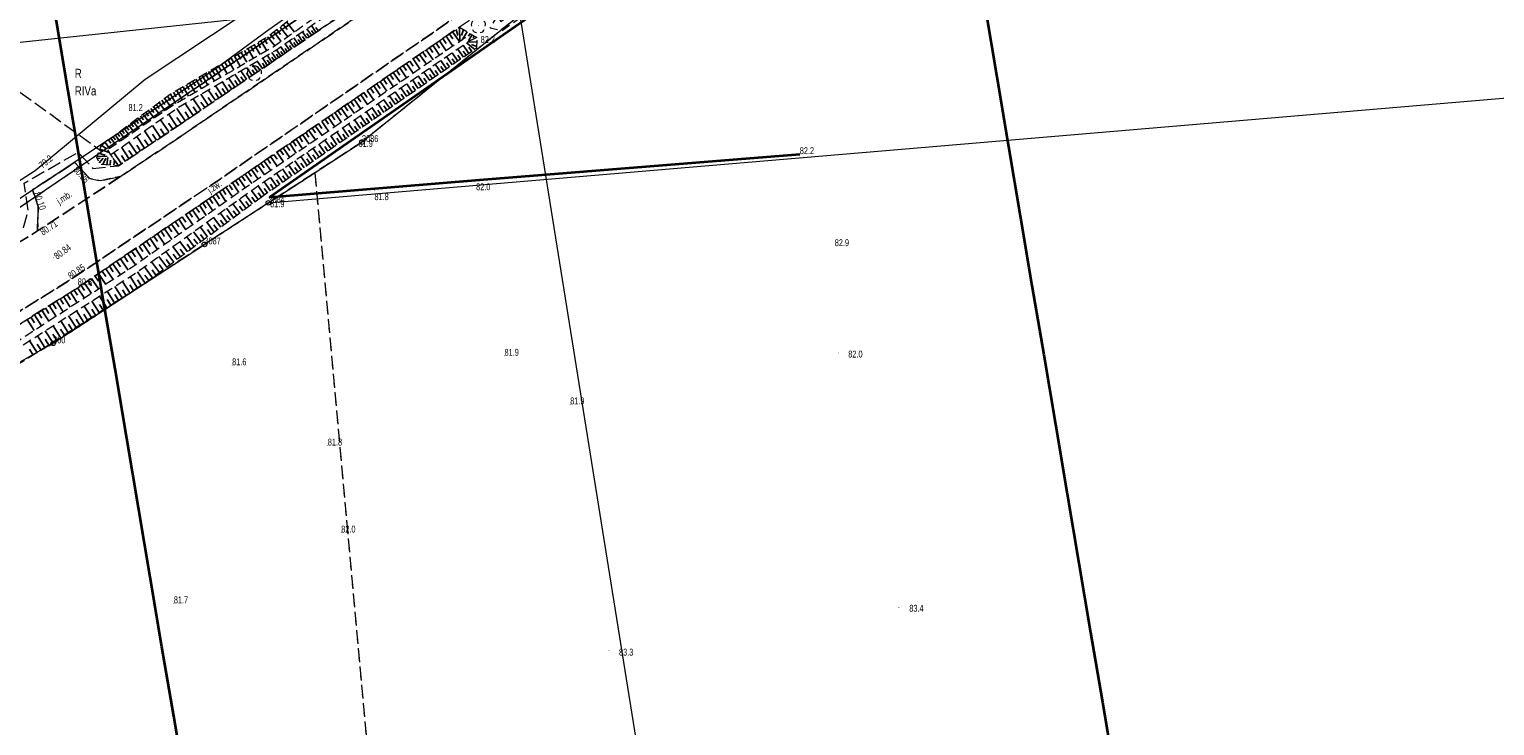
# Model space of a CAD drawing. Header units: metres. Extents: x 6524698 to 6533081, y 5883213 to 5896811.
# Tile 36 of 131: x 6528776 to 6528935, y 5888445 to 5888521. Entities that reach past the tile are written whole.
import ezdxf
from ezdxf.enums import TextEntityAlignment as Align

# ---------------------------------------------------------------- set-up
doc = ezdxf.new("R2010")
doc.units = ezdxf.units.M
for name, pattern in [('mapa zasadnicza$0$1.0_0.5', [1.5, 1, -0.5]), ('mapa zasadnicza$0$1.5_0.5', [2, 1.5, -0.5]), ('mapa zasadnicza$0$219-500', [0]), ('mapa zasadnicza$0$egkk-500', [2, 1.5, -0.5]), ('mapa zasadnicza$0$egug-500', [1, 0.5, -0.5]), ('mapa zasadnicza$0$suep_wn_500', [0])]:
    doc.linetypes.add(name, pattern=pattern)
for name, color, linetype in [('mapa zasadnicza$0$000 Inne (niezydentyfikowane)', 7, 'Continuous'), ('mapa zasadnicza$0$202-punkt graniczny', 7, 'Continuous'), ('mapa zasadnicza$0$202-punkt graniczny-Atr103', 7, 'Continuous'), ('mapa zasadnicza$0$209-oznaczenie konturu klasyfikacyjnego', 7, 'Continuous'), ('mapa zasadnicza$0$210-oznaczenie konturu użytku gruntowego', 7, 'Continuous'), ('mapa zasadnicza$0$217-kontur klasyfikacyjny', 7, 'Continuous'), ('mapa zasadnicza$0$218-kontur użytku gruntowego', 7, 'Continuous'), ('mapa zasadnicza$0$219-działka ewidencyjna', 7, 'Continuous'), ('mapa zasadnicza$0$drzewo liściaste', 7, 'Continuous'), ('mapa zasadnicza$0$jezdnia', 7, 'Continuous'), ('mapa zasadnicza$0$jezdnia-Atr17', 7, 'Continuous'), ('mapa zasadnicza$0$ogrodzenie trwałe', 7, 'Continuous'), ('mapa zasadnicza$0$pikieta naturalna', 7, 'Continuous'), ('mapa zasadnicza$0$pikieta naturalna-Atr2', 7, 'Continuous'), ('mapa zasadnicza$0$pikieta sztuczna', 7, 'Continuous'), ('mapa zasadnicza$0$pikieta sztuczna-Atr2', 7, 'Continuous'), ('mapa zasadnicza$0$przewód elektroenergetyczny wysokiego napięcia', 7, 'Continuous'), ('mapa zasadnicza$0$przewód telekomunikacyjny podziemny', 7, 'Continuous'), ('mapa zasadnicza$0$rzędna', 7, 'Continuous'), ('mapa zasadnicza$0$rzędna-Atr2', 7, 'Continuous'), ('mapa zasadnicza$0$skarpa nieumocniona', 7, 'Continuous')]:
    doc.layers.add(name, color=color, linetype=linetype)
doc.styles.add('mapa zasadnicza$0$STANDARD', font='Working1250', dxfattribs={"width": 0.75})
doc.linetypes.add('mapa zasadnicza$0$902-500', pattern='A,3.75,0,[1,ksztalty.shx,S=0.5,R=0,X=0,Y=0],3.75', length=7.5)

# ---------------------------------------------------------------- blocks, each defined once
blk = doc.blocks.new('mapa zasadnicza$0$202')
at = {"color": 0, "linetype": 'Continuous', "lineweight": 0}
blk.add_circle((0, 0), 0.25, dxfattribs=at)
blk = doc.blocks.new('mapa zasadnicza$0$PW01')
at = {"linetype": 'Continuous', "lineweight": 13}
h = blk.add_hatch(color=0, dxfattribs=at)
edge = h.paths.add_edge_path()
edge.add_arc((0, 0), 0.045, 0, 360)
blk = doc.blocks.new('mapa zasadnicza$0$OP021')
at = {"linetype": 'Continuous', "lineweight": 13}
h = blk.add_hatch(color=0, dxfattribs=at)
edge = h.paths.add_edge_path()
edge.add_arc((0, 0), 0.05, 0, 360)
at = {"color": 0, "linetype": 'Continuous', "lineweight": 13}
for centre, start, end in [((-0.38, 0.124), 121.308, 202.548), ((0, 0.4), 49.272, 130.728), ((0.38, 0.124), 337.452, 58.692), ((-0.235, -0.324), 193.221, 274.871), ((0.235, -0.324), 265.129, 346.779)]:
    blk.add_arc(centre, 0.4, start, end, dxfattribs=at)

msp = doc.modelspace()

# ---------------------------------------------------------------- linework, layer by layer
at = {"layer": 'mapa zasadnicza$0$000 Inne (niezydentyfikowane)', "color": 7, "linetype": 'Continuous', "lineweight": 35, "flags": 128}
for points in [[(6528792.843, 5888438.565), (6528791.565, 5888446.128), (6528790.287, 5888453.691), (6528789.009, 5888461.253), (6528787.731, 5888468.816), (6528786.453, 5888476.378), (6528785.175, 5888483.941), (6528783.897, 5888491.504), (6528782.619, 5888499.066), (6528781.341, 5888506.629), (6528780.063, 5888514.191), (6528778.785, 5888521.754), (6528777.507, 5888529.317), (6528776.211, 5888536.985), (6528774.507, 5888547.342)], [(6528879.943, 5888523.291), (6528881.221, 5888515.728), (6528882.499, 5888508.166), (6528883.777, 5888500.603), (6528885.055, 5888493.041), (6528886.333, 5888485.478), (6528887.611, 5888477.915), (6528888.889, 5888470.353), (6528890.167, 5888462.79), (6528891.445, 5888455.228), (6528892.723, 5888447.665), (6528894.001, 5888440.102)]]:
    msp.add_lwpolyline(points, dxfattribs=at)
at = {"layer": 'mapa zasadnicza$0$000 Inne (niezydentyfikowane)', "color": 7, "linetype": 'Continuous', "lineweight": 25, "flags": 128}
for points in [[(6528802.8, 5888520.9), (6528803.21, 5888520.37)], [(6528803.15, 5888521.17), (6528803.99, 5888520.1)], [(6528803.5, 5888521.45), (6528803.93, 5888520.9)], [(6528803.86, 5888521.73), (6528804.73, 5888520.62)], [(6528806.57, 5888520.27), (6528806.08, 5888520.99)], [(6528807.05, 5888520.6), (6528806.56, 5888521.33)], [(6528806.81, 5888520.43), (6528806.56, 5888520.79)], [(6528807.3, 5888520.76), (6528807.05, 5888521.13)], [(6528822.32, 5888520.91), (6528822.52, 5888520.25)], [(6528822.69, 5888521.15), (6528822.73, 5888519.6)], [(6528823.12, 5888520.9), (6528822.93, 5888520.25)], [(6528800.34, 5888519.25), (6528800.98, 5888518.17)], [(6528800.71, 5888519.46), (6528801.03, 5888518.92)], [(6528801.07, 5888519.68), (6528801.71, 5888518.59)], [(6528801.43, 5888519.89), (6528801.75, 5888519.34)], [(6528801.79, 5888520.11), (6528802.57, 5888519.11)], [(6528802.12, 5888520.37), (6528802.52, 5888519.86)], [(6528802.46, 5888520.63), (6528803.27, 5888519.6)], [(6528804.17, 5888518.64), (6528803.69, 5888519.35)], [(6528804.64, 5888518.96), (6528804.16, 5888519.68)], [(6528804.41, 5888518.8), (6528804.16, 5888519.16)], [(6528805.12, 5888519.29), (6528804.64, 5888520)], [(6528804.88, 5888519.12), (6528804.64, 5888519.48)], [(6528805.6, 5888519.61), (6528805.11, 5888520.33)], [(6528805.36, 5888519.45), (6528805.12, 5888519.81)], [(6528806.08, 5888519.94), (6528805.59, 5888520.66)], [(6528805.84, 5888519.77), (6528805.6, 5888520.13)], [(6528806.33, 5888520.1), (6528806.08, 5888520.46)], [(6528819.79, 5888519.18), (6528820.53, 5888518.09)], [(6528820.15, 5888519.42), (6528820.52, 5888518.88)], [(6528820.51, 5888519.67), (6528821.25, 5888518.59)], [(6528820.87, 5888519.92), (6528821.24, 5888519.38)], [(6528821.23, 5888520.17), (6528821.97, 5888519.08)], [(6528821.59, 5888520.41), (6528821.96, 5888519.87)], [(6528821.95, 5888520.66), (6528822.7, 5888519.58)], [(6528823.52, 5888520.66), (6528823, 5888519.78)], [(6528823.72, 5888518.3), (6528823.1, 5888519.21)], [(6528824.35, 5888518.73), (6528823.47, 5888519.46)], [(6528824.57, 5888519.53), (6528823.62, 5888519.56)], [(6528823.84, 5888520.47), (6528823.66, 5888520.17)], [(6528824.07, 5888520.34), (6528823.67, 5888519.65)], [(6528824.56, 5888519.04), (6528824.01, 5888519.25)], [(6528824.3, 5888520.2), (6528824.18, 5888519.99)], [(6528824.53, 5888520.07), (6528824.48, 5888519.98)], [(6528797.48, 5888517.56), (6528798.11, 5888516.5)], [(6528797.84, 5888517.77), (6528798.15, 5888517.24)], [(6528798.19, 5888517.98), (6528798.82, 5888516.91)], [(6528798.55, 5888518.19), (6528798.87, 5888517.66)], [(6528798.91, 5888518.4), (6528799.54, 5888517.33)], [(6528799.27, 5888518.61), (6528799.58, 5888518.08)], [(6528799.63, 5888518.83), (6528800.26, 5888517.75)], [(6528799.98, 5888519.04), (6528800.3, 5888518.5)], [(6528801.76, 5888517.01), (6528801.22, 5888517.8)], [(6528802.27, 5888517.35), (6528801.75, 5888518.11)], [(6528802.02, 5888517.18), (6528801.75, 5888517.57)], [(6528802.75, 5888517.68), (6528802.26, 5888518.41)], [(6528802.51, 5888517.52), (6528802.26, 5888517.89)], [(6528803.22, 5888518), (6528802.75, 5888518.7)], [(6528802.99, 5888517.84), (6528802.75, 5888518.2)], [(6528803.69, 5888518.32), (6528803.22, 5888519.03)], [(6528803.46, 5888518.16), (6528803.22, 5888518.51)], [(6528803.93, 5888518.48), (6528803.69, 5888518.83)], [(6528817.63, 5888517.7), (6528818.37, 5888516.62)], [(6528817.99, 5888517.94), (6528818.36, 5888517.4)], [(6528818.35, 5888518.19), (6528819.09, 5888517.11)], [(6528818.71, 5888518.44), (6528819.08, 5888517.9)], [(6528819.07, 5888518.68), (6528819.81, 5888517.6)], [(6528819.43, 5888518.93), (6528819.8, 5888518.39)], [(6528821.29, 5888516.61), (6528820.66, 5888517.53)], [(6528821.9, 5888517.04), (6528821.27, 5888517.95)], [(6528822.51, 5888517.46), (6528821.88, 5888518.37)], [(6528822.21, 5888517.25), (6528821.89, 5888517.7)], [(6528823.12, 5888517.88), (6528822.49, 5888518.79)], [(6528822.81, 5888517.67), (6528822.5, 5888518.12)], [(6528823.42, 5888518.09), (6528823.11, 5888518.54)], [(6528824.03, 5888518.51), (6528823.72, 5888518.96)], [(6528794.66, 5888515.9), (6528795.28, 5888514.85)], [(6528795.01, 5888516.11), (6528795.32, 5888515.58)], [(6528795.36, 5888516.31), (6528795.99, 5888515.26)], [(6528795.72, 5888516.52), (6528796.03, 5888515.99)], [(6528796.07, 5888516.73), (6528796.69, 5888515.67)], [(6528796.42, 5888516.94), (6528796.73, 5888516.41)], [(6528796.77, 5888517.15), (6528797.4, 5888516.08)], [(6528797.13, 5888517.35), (6528797.44, 5888516.82)], [(6528798.88, 5888515.06), (6528798.22, 5888516.03)], [(6528799.51, 5888515.48), (6528798.87, 5888516.41)], [(6528800.11, 5888515.89), (6528799.5, 5888516.78)], [(6528799.81, 5888515.69), (6528799.5, 5888516.14)], [(6528800.68, 5888516.28), (6528800.1, 5888517.14)], [(6528800.4, 5888516.08), (6528800.1, 5888516.52)], [(6528801.23, 5888516.65), (6528800.67, 5888517.47)], [(6528800.96, 5888516.46), (6528800.67, 5888516.89)], [(6528801.5, 5888516.83), (6528801.22, 5888517.23)], [(6528815.13, 5888515.98), (6528815.49, 5888515.45)], [(6528815.48, 5888516.23), (6528816.22, 5888515.15)], [(6528815.84, 5888516.47), (6528816.21, 5888515.93)], [(6528816.2, 5888516.72), (6528816.93, 5888515.64)], [(6528816.56, 5888516.96), (6528816.92, 5888516.42)], [(6528816.91, 5888517.21), (6528817.65, 5888516.13)], [(6528817.27, 5888517.45), (6528817.64, 5888516.91)], [(6528819.45, 5888515.34), (6528818.81, 5888516.26)], [(6528820.07, 5888515.76), (6528819.43, 5888516.69)], [(6528819.76, 5888515.55), (6528819.44, 5888516.01)], [(6528820.68, 5888516.19), (6528820.04, 5888517.11)], [(6528820.37, 5888515.98), (6528820.05, 5888516.44)], [(6528820.99, 5888516.4), (6528820.67, 5888516.86)], [(6528821.6, 5888516.82), (6528821.28, 5888517.28)], [(6528792.23, 5888514.47), (6528792.54, 5888513.95)], [(6528792.58, 5888514.67), (6528793.19, 5888513.64)], [(6528792.93, 5888514.88), (6528793.23, 5888514.36)], [(6528793.27, 5888515.08), (6528793.89, 5888514.04)], [(6528793.62, 5888515.29), (6528793.93, 5888514.76)], [(6528793.97, 5888515.49), (6528794.58, 5888514.44)], [(6528794.32, 5888515.7), (6528794.62, 5888515.17)], [(6528796.1, 5888513.18), (6528795.33, 5888514.33)], [(6528796.84, 5888513.68), (6528796.1, 5888514.78)], [(6528797.55, 5888514.16), (6528796.83, 5888515.22)], [(6528797.2, 5888513.92), (6528796.83, 5888514.46)], [(6528798.23, 5888514.62), (6528797.54, 5888515.63)], [(6528797.89, 5888514.39), (6528797.54, 5888514.91)], [(6528798.56, 5888514.84), (6528798.22, 5888515.34)], [(6528799.2, 5888515.27), (6528798.87, 5888515.75)], [(6528812.99, 5888514.52), (6528813.36, 5888513.98)], [(6528813.35, 5888514.76), (6528814.08, 5888513.69)], [(6528813.7, 5888515), (6528814.07, 5888514.47)], [(6528814.06, 5888515.25), (6528814.79, 5888514.18)], [(6528814.41, 5888515.49), (6528814.78, 5888514.96)], [(6528814.77, 5888515.74), (6528815.5, 5888514.67)], [(6528816.97, 5888513.62), (6528816.32, 5888514.56)], [(6528817.59, 5888514.05), (6528816.94, 5888514.98)], [(6528817.28, 5888513.83), (6528816.96, 5888514.3)], [(6528818.21, 5888514.48), (6528817.57, 5888515.41)], [(6528817.9, 5888514.26), (6528817.58, 5888514.73)], [(6528818.83, 5888514.91), (6528818.19, 5888515.84)], [(6528818.52, 5888514.69), (6528818.2, 5888515.16)], [(6528819.14, 5888515.12), (6528818.82, 5888515.59)], [(6528789.66, 5888512.74), (6528789.99, 5888512.3)], [(6528789.96, 5888512.97), (6528790.63, 5888512.06)], [(6528790.26, 5888513.19), (6528790.6, 5888512.73)], [(6528790.57, 5888513.42), (6528791.26, 5888512.48)], [(6528790.88, 5888513.65), (6528791.23, 5888513.17)], [(6528791.2, 5888513.86), (6528791.81, 5888512.83)], [(6528791.55, 5888514.06), (6528791.85, 5888513.55)], [(6528791.89, 5888514.27), (6528792.5, 5888513.23)], [(6528793.69, 5888511.54), (6528792.81, 5888512.85)], [(6528794.53, 5888512.11), (6528793.68, 5888513.36)], [(6528795.33, 5888512.66), (6528794.52, 5888513.86)], [(6528794.94, 5888512.39), (6528794.52, 5888513)], [(6528795.72, 5888512.92), (6528795.33, 5888513.51)], [(6528796.48, 5888513.43), (6528796.1, 5888513.99)], [(6528810.51, 5888512.82), (6528811.24, 5888511.76)], [(6528810.87, 5888513.06), (6528811.23, 5888512.53)], [(6528811.22, 5888513.3), (6528811.95, 5888512.24)], [(6528811.57, 5888513.54), (6528811.94, 5888513.01)], [(6528811.93, 5888513.79), (6528812.66, 5888512.72)], [(6528812.28, 5888514.03), (6528812.65, 5888513.5)], [(6528812.64, 5888514.27), (6528813.37, 5888513.21)], [(6528814.46, 5888511.88), (6528813.8, 5888512.83)], [(6528815.09, 5888512.32), (6528814.43, 5888513.26)], [(6528815.72, 5888512.75), (6528815.06, 5888513.69)], [(6528815.4, 5888512.53), (6528815.07, 5888513.01)], [(6528816.34, 5888513.18), (6528815.69, 5888514.13)], [(6528816.03, 5888512.97), (6528815.7, 5888513.44)], [(6528816.66, 5888513.4), (6528816.33, 5888513.87)], [(6528787.69, 5888511.28), (6528788.29, 5888510.47)], [(6528787.96, 5888511.48), (6528788.27, 5888511.07)], [(6528788.23, 5888511.68), (6528788.86, 5888510.85)], [(6528788.51, 5888511.89), (6528788.83, 5888511.47)], [(6528788.79, 5888512.1), (6528789.43, 5888511.24)], [(6528789.08, 5888512.31), (6528789.4, 5888511.87)], [(6528789.37, 5888512.53), (6528790.03, 5888511.64)], [(6528791.92, 5888510.34), (6528791.01, 5888511.7)], [(6528792.82, 5888510.95), (6528791.9, 5888512.31)], [(6528792.37, 5888510.65), (6528791.91, 5888511.33)], [(6528793.26, 5888511.25), (6528792.81, 5888511.92)], [(6528794.12, 5888511.83), (6528793.68, 5888512.47)], [(6528808.05, 5888511.13), (6528808.41, 5888510.6)], [(6528808.4, 5888511.37), (6528809.12, 5888510.31)], [(6528808.75, 5888511.61), (6528809.11, 5888511.08)], [(6528809.1, 5888511.85), (6528809.83, 5888510.79)], [(6528809.45, 5888512.09), (6528809.82, 5888511.56)], [(6528809.81, 5888512.33), (6528810.53, 5888511.27)], [(6528810.16, 5888512.58), (6528810.52, 5888512.05)], [(6528812.55, 5888510.56), (6528811.89, 5888511.52)], [(6528813.19, 5888511), (6528812.53, 5888511.96)], [(6528812.87, 5888510.78), (6528812.54, 5888511.26)], [(6528813.82, 5888511.44), (6528813.16, 5888512.39)], [(6528813.51, 5888511.22), (6528813.18, 5888511.7)], [(6528814.14, 5888511.66), (6528813.81, 5888512.13)], [(6528814.77, 5888512.1), (6528814.44, 5888512.57)], [(6528785.42, 5888509.6), (6528785.69, 5888509.24)], [(6528785.66, 5888509.77), (6528786.2, 5888509.05)], [(6528785.9, 5888509.95), (6528786.18, 5888509.58)], [(6528786.15, 5888510.13), (6528786.7, 5888509.39)], [(6528786.4, 5888510.32), (6528786.68, 5888509.94)], [(6528786.65, 5888510.51), (6528787.22, 5888509.74)], [(6528786.9, 5888510.7), (6528787.19, 5888510.31)], [(6528787.16, 5888510.89), (6528787.75, 5888510.1)], [(6528787.42, 5888511.08), (6528787.72, 5888510.68)], [(6528789.25, 5888508.55), (6528788.38, 5888509.85)], [(6528790.13, 5888509.14), (6528789.24, 5888510.46)], [(6528789.69, 5888508.84), (6528789.25, 5888509.5)], [(6528791.02, 5888509.74), (6528790.12, 5888511.07)], [(6528790.57, 5888509.44), (6528790.12, 5888510.1)], [(6528791.47, 5888510.04), (6528791.01, 5888510.71)], [(6528805.94, 5888509.69), (6528806.3, 5888509.16)], [(6528806.29, 5888509.92), (6528807.01, 5888508.87)], [(6528806.64, 5888510.16), (6528807, 5888509.64)], [(6528806.99, 5888510.41), (6528807.72, 5888509.35)], [(6528807.34, 5888510.65), (6528807.71, 5888510.12)], [(6528807.7, 5888510.89), (6528808.42, 5888509.83)], [(6528809.99, 5888508.78), (6528809.32, 5888509.75)], [(6528810.63, 5888509.23), (6528809.96, 5888510.2)], [(6528811.28, 5888509.67), (6528810.61, 5888510.64)], [(6528810.95, 5888509.45), (6528810.62, 5888509.93)], [(6528811.92, 5888510.12), (6528811.25, 5888511.08)], [(6528811.6, 5888509.9), (6528811.26, 5888510.38)], [(6528812.23, 5888510.34), (6528811.9, 5888510.82)], [(6528783.66, 5888508.24), (6528783.78, 5888508.2)], [(6528784.09, 5888508.61), (6528784.58, 5888507.95)], [(6528784.46, 5888508.88), (6528784.71, 5888508.54)], [(6528784.72, 5888509.07), (6528785.23, 5888508.39)], [(6528784.95, 5888509.25), (6528785.21, 5888508.9)], [(6528785.19, 5888509.42), (6528785.71, 5888508.72)], [(6528786.69, 5888506.84), (6528785.86, 5888508.08)], [(6528787.53, 5888507.4), (6528786.69, 5888508.66)], [(6528788.38, 5888507.97), (6528787.53, 5888509.25)], [(6528787.96, 5888507.68), (6528787.53, 5888508.32)], [(6528788.82, 5888508.26), (6528788.38, 5888508.9)], [(6528803.5, 5888508.01), (6528804.22, 5888506.97)], [(6528803.85, 5888508.25), (6528804.21, 5888507.73)], [(6528804.2, 5888508.49), (6528804.92, 5888507.44)], [(6528804.55, 5888508.73), (6528804.91, 5888508.2)], [(6528804.9, 5888508.97), (6528805.61, 5888507.92)], [(6528805.25, 5888509.21), (6528805.6, 5888508.68)], [(6528805.59, 5888509.45), (6528806.31, 5888508.4)], [(6528807.4, 5888506.99), (6528806.72, 5888507.97)], [(6528808.05, 5888507.44), (6528807.37, 5888508.42)], [(6528808.7, 5888507.89), (6528808.02, 5888508.86)], [(6528808.37, 5888507.66), (6528808.03, 5888508.15)], [(6528809.34, 5888508.34), (6528808.67, 5888509.31)], [(6528809.02, 5888508.11), (6528808.68, 5888508.6)], [(6528809.67, 5888508.56), (6528809.33, 5888509.05)], [(6528810.31, 5888509.01), (6528809.98, 5888509.49)], [(6528783.24, 5888507.12), (6528784.3, 5888507.06)], [(6528783.24, 5888506.86), (6528783.55, 5888506.89)], [(6528783.36, 5888507.43), (6528784.11, 5888507.23)], [(6528783.46, 5888506.39), (6528783.88, 5888506.88)], [(6528783.53, 5888507.87), (6528784.54, 5888507.49)], [(6528783.84, 5888506.2), (6528784.16, 5888506.89)], [(6528784.29, 5888506.16), (6528784.4, 5888506.97)], [(6528784.65, 5888506.14), (6528784.69, 5888506.67)], [(6528785.86, 5888506.28), (6528785.04, 5888507.51)], [(6528785.05, 5888506.11), (6528785.1, 5888506.7)], [(6528786.28, 5888506.56), (6528785.86, 5888507.17)], [(6528787.11, 5888507.12), (6528786.69, 5888507.74)], [(6528801.07, 5888506.35), (6528801.43, 5888505.83)], [(6528801.42, 5888506.58), (6528802.13, 5888505.54)], [(6528801.77, 5888506.82), (6528802.12, 5888506.3)], [(6528802.11, 5888507.06), (6528802.83, 5888506.02)], [(6528802.46, 5888507.3), (6528802.82, 5888506.78)], [(6528802.81, 5888507.53), (6528803.52, 5888506.49)], [(6528803.15, 5888507.77), (6528803.51, 5888507.25)], [(6528805.43, 5888505.63), (6528804.75, 5888506.61)], [(6528806.09, 5888506.08), (6528805.4, 5888507.07)], [(6528805.76, 5888505.85), (6528805.42, 5888506.35)], [(6528806.74, 5888506.54), (6528806.06, 5888507.52)], [(6528806.41, 5888506.31), (6528806.07, 5888506.8)], [(6528807.07, 5888506.76), (6528806.73, 5888507.25)], [(6528807.72, 5888507.21), (6528807.38, 5888507.7)], [(6528799, 5888504.92), (6528799.36, 5888504.41)], [(6528799.35, 5888505.16), (6528800.06, 5888504.13)], [(6528799.69, 5888505.4), (6528800.05, 5888504.88)], [(6528800.04, 5888505.64), (6528800.75, 5888504.6)], [(6528800.38, 5888505.87), (6528800.74, 5888505.35)], [(6528800.73, 5888506.11), (6528801.44, 5888505.07)], [(6528802.78, 5888503.79), (6528802.09, 5888504.79)], [(6528803.45, 5888504.25), (6528802.76, 5888505.25)], [(6528804.11, 5888504.71), (6528803.42, 5888505.71)], [(6528803.78, 5888504.48), (6528803.43, 5888504.98)], [(6528804.77, 5888505.17), (6528804.08, 5888506.16)], [(6528804.44, 5888504.94), (6528804.1, 5888505.44)], [(6528805.1, 5888505.4), (6528804.76, 5888505.89)], [(6528796.54, 5888503.24), (6528797.26, 5888502.17)], [(6528796.9, 5888503.48), (6528797.26, 5888502.95)], [(6528797.25, 5888503.73), (6528797.98, 5888502.67)], [(6528797.6, 5888503.97), (6528797.96, 5888503.44)], [(6528797.95, 5888504.21), (6528798.67, 5888503.16)], [(6528798.3, 5888504.45), (6528798.66, 5888503.92)], [(6528798.65, 5888504.69), (6528799.37, 5888503.64)], [(6528800.78, 5888502.39), (6528800.05, 5888503.38)], [(6528801.45, 5888502.87), (6528800.75, 5888503.87)], [(6528801.11, 5888502.63), (6528800.75, 5888503.13)], [(6528802.11, 5888503.33), (6528801.42, 5888504.33)], [(6528801.78, 5888503.1), (6528801.43, 5888503.6)], [(6528802.45, 5888503.56), (6528802.1, 5888504.06)], [(6528803.11, 5888504.02), (6528802.77, 5888504.52)], [(6528794.36, 5888501.76), (6528795.11, 5888500.66)], [(6528794.73, 5888502.01), (6528795.1, 5888501.46)], [(6528795.09, 5888502.26), (6528795.83, 5888501.17)], [(6528795.46, 5888502.51), (6528795.83, 5888501.96)], [(6528795.82, 5888502.75), (6528796.55, 5888501.67)], [(6528796.18, 5888503), (6528796.55, 5888502.46)], [(6528798.77, 5888500.9), (6528798.01, 5888501.93)], [(6528799.45, 5888501.4), (6528798.7, 5888502.42)], [(6528799.11, 5888501.15), (6528798.73, 5888501.66)], [(6528800.12, 5888501.9), (6528799.38, 5888502.9)], [(6528799.79, 5888501.65), (6528799.41, 5888502.16)], [(6528800.45, 5888502.14), (6528800.08, 5888502.64)], [(6528791.73, 5888499.98), (6528792.11, 5888499.41)], [(6528792.11, 5888500.24), (6528792.88, 5888499.1)], [(6528792.49, 5888500.5), (6528792.87, 5888499.93)], [(6528792.87, 5888500.75), (6528793.63, 5888499.63)], [(6528793.24, 5888501.01), (6528793.62, 5888500.45)], [(6528793.62, 5888501.26), (6528794.37, 5888500.15)], [(6528793.99, 5888501.51), (6528794.36, 5888500.96)], [(6528796.69, 5888499.36), (6528795.91, 5888500.43)], [(6528797.39, 5888499.88), (6528796.61, 5888500.93)], [(6528797.04, 5888499.62), (6528796.65, 5888500.15)], [(6528798.08, 5888500.39), (6528797.32, 5888501.43)], [(6528797.74, 5888500.14), (6528797.35, 5888500.66)], [(6528798.43, 5888500.65), (6528798.05, 5888501.16)], [(6528789.39, 5888498.4), (6528789.79, 5888497.81)], [(6528789.79, 5888498.66), (6528790.58, 5888497.49)], [(6528790.18, 5888498.93), (6528790.57, 5888498.35)], [(6528790.57, 5888499.19), (6528791.36, 5888498.03)], [(6528790.96, 5888499.46), (6528791.35, 5888498.88)], [(6528791.34, 5888499.72), (6528792.12, 5888498.57)], [(6528793.81, 5888497.23), (6528792.99, 5888498.34)], [(6528794.54, 5888497.77), (6528793.73, 5888498.87)], [(6528795.26, 5888498.31), (6528794.46, 5888499.4)], [(6528794.9, 5888498.04), (6528794.5, 5888498.59)], [(6528795.98, 5888498.84), (6528795.19, 5888499.91)], [(6528795.62, 5888498.58), (6528795.23, 5888499.12)], [(6528796.34, 5888499.1), (6528795.94, 5888499.64)], [(6528786.98, 5888496.76), (6528787.39, 5888496.16)], [(6528787.39, 5888497.04), (6528788.21, 5888495.83)], [(6528787.79, 5888497.31), (6528788.2, 5888496.71)], [(6528788.2, 5888497.59), (6528789.01, 5888496.39)], [(6528788.6, 5888497.86), (6528789, 5888497.26)], [(6528789, 5888498.13), (6528789.8, 5888496.94)], [(6528792.32, 5888496.13), (6528791.48, 5888497.27)], [(6528793.07, 5888496.69), (6528792.24, 5888497.81)], [(6528792.69, 5888496.41), (6528792.28, 5888496.97)], [(6528793.44, 5888496.96), (6528793.03, 5888497.52)], [(6528794.18, 5888497.51), (6528793.77, 5888498.06)], [(6528784.95, 5888495.39), (6528785.77, 5888494.18)], [(6528785.35, 5888495.66), (6528785.76, 5888495.05)], [(6528785.76, 5888495.93), (6528786.59, 5888494.71)], [(6528786.16, 5888496.21), (6528786.58, 5888495.59)], [(6528786.57, 5888496.49), (6528787.4, 5888495.26)], [(6528790.02, 5888494.44), (6528789.16, 5888495.61)], [(6528790.8, 5888495.01), (6528789.94, 5888496.17)], [(6528790.41, 5888494.72), (6528789.98, 5888495.31)], [(6528791.56, 5888495.57), (6528790.71, 5888496.72)], [(6528791.18, 5888495.29), (6528790.75, 5888495.87)], [(6528791.94, 5888495.85), (6528791.52, 5888496.42)], [(6528782.23, 5888493.54), (6528782.62, 5888492.97)], [(6528782.61, 5888493.8), (6528783.39, 5888492.65)], [(6528782.99, 5888494.06), (6528783.39, 5888493.48)], [(6528783.38, 5888494.32), (6528784.17, 5888493.15)], [(6528783.77, 5888494.59), (6528784.17, 5888494)], [(6528784.16, 5888494.85), (6528784.96, 5888493.67)], [(6528784.56, 5888495.12), (6528784.96, 5888494.52)], [(6528787.62, 5888492.74), (6528786.82, 5888493.99)], [(6528788.45, 5888493.28), (6528787.62, 5888494.52)], [(6528788.03, 5888493.01), (6528787.63, 5888493.63)], [(6528789.24, 5888493.86), (6528788.37, 5888495.04)], [(6528788.85, 5888493.57), (6528788.41, 5888494.16)], [(6528789.63, 5888494.15), (6528789.2, 5888494.74)], [(6528779.96, 5888492.05), (6528780.32, 5888491.47)], [(6528780.34, 5888492.29), (6528781.06, 5888491.14)], [(6528780.73, 5888492.53), (6528781.08, 5888491.96)], [(6528781.1, 5888492.78), (6528781.86, 5888491.66)], [(6528781.47, 5888493.03), (6528781.86, 5888492.47)], [(6528781.85, 5888493.29), (6528782.62, 5888492.15)], [(6528785.12, 5888491.14), (6528784.32, 5888492.39)], [(6528785.54, 5888491.41), (6528785.14, 5888492.03)], [(6528785.96, 5888491.68), (6528785.15, 5888492.93)], [(6528786.37, 5888491.94), (6528785.97, 5888492.57)], [(6528786.79, 5888492.21), (6528785.99, 5888493.46)], [(6528787.2, 5888492.48), (6528786.8, 5888493.1)], [(6528777.61, 5888490.58), (6528777.98, 5888489.99)], [(6528778.01, 5888490.83), (6528778.75, 5888489.65)], [(6528778.4, 5888491.07), (6528778.77, 5888490.49)], [(6528778.79, 5888491.32), (6528779.52, 5888490.15)], [(6528779.18, 5888491.56), (6528779.55, 5888490.98)], [(6528779.57, 5888491.81), (6528780.3, 5888490.65)], [(6528782.61, 5888489.53), (6528781.8, 5888490.79)], [(6528783.03, 5888489.8), (6528782.63, 5888490.43)], [(6528783.45, 5888490.07), (6528782.64, 5888491.33)], [(6528783.87, 5888490.34), (6528783.47, 5888490.96)], [(6528784.29, 5888490.6), (6528783.48, 5888491.86)], [(6528784.71, 5888490.87), (6528784.3, 5888491.5)], [(6528775.6, 5888489.32), (6528776.36, 5888488.11)], [(6528776.01, 5888489.58), (6528776.39, 5888488.97)], [(6528776.41, 5888489.83), (6528777.17, 5888488.63)], [(6528776.81, 5888490.08), (6528777.19, 5888489.48)], [(6528777.21, 5888490.33), (6528777.96, 5888489.14)], [(6528780.08, 5888487.91), (6528779.27, 5888489.18)], [(6528780.5, 5888488.18), (6528780.1, 5888488.81)], [(6528780.93, 5888488.45), (6528780.11, 5888489.71)], [(6528781.35, 5888488.72), (6528780.94, 5888489.35)], [(6528781.77, 5888488.99), (6528780.96, 5888490.25)], [(6528782.19, 5888489.26), (6528781.79, 5888489.89)], [(6528777.54, 5888486.27), (6528776.72, 5888487.55)], [(6528777.96, 5888486.54), (6528777.55, 5888487.18)], [(6528778.39, 5888486.82), (6528777.57, 5888488.09)], [(6528778.81, 5888487.09), (6528778.4, 5888487.73)], [(6528779.24, 5888487.36), (6528778.42, 5888488.63)], [(6528779.66, 5888487.63), (6528779.25, 5888488.27)], [(6528776.26, 5888485.45), (6528775.84, 5888486.09)], [(6528776.68, 5888485.72), (6528775.86, 5888487.01)], [(6528777.11, 5888486), (6528776.7, 5888486.64)]]:
    msp.add_lwpolyline(points, dxfattribs=at)
at = {"layer": 'mapa zasadnicza$0$217-kontur klasyfikacyjny', "color": 92, "linetype": 'mapa zasadnicza$0$egkk-500', "lineweight": 18, "flags": 128}
for points in [[(6528833.09, 5888525.55), (6528812.07, 5888508.64)], [(6528783.75, 5888507.61), (6528806.22, 5888522.83)], [(6528768.34, 5888518.79), (6528783.75, 5888507.61)], [(6528812.07, 5888508.64), (6528806.93, 5888505.3)], [(6528769.58, 5888498), (6528783.75, 5888507.61)], [(6528806.93, 5888505.3), (6528801.88, 5888502.02)], [(6528806.93, 5888505.3), (6528819.82, 5888363.83)], [(6528801.88, 5888502.02), (6528794.91, 5888497.5)], [(6528794.91, 5888497.5), (6528778.43, 5888486.73)], [(6528778.43, 5888486.73), (6528763.18, 5888478.08)]]:
    msp.add_lwpolyline(points, dxfattribs=at)
at = {"layer": 'mapa zasadnicza$0$218-kontur użytku gruntowego', "color": 3, "linetype": 'mapa zasadnicza$0$egug-500', "lineweight": 18, "flags": 128}
for points in [[(6528833.09, 5888525.55), (6528812.07, 5888508.64)], [(6528783.75, 5888507.61), (6528806.22, 5888522.83)], [(6528768.34, 5888518.79), (6528783.75, 5888507.61)], [(6528812.07, 5888508.64), (6528806.93, 5888505.3)], [(6528769.58, 5888498), (6528783.75, 5888507.61)], [(6528801.88, 5888502.02), (6528806.93, 5888505.3)], [(6528806.93, 5888505.3), (6528819.82, 5888363.83)], [(6528794.91, 5888497.5), (6528801.88, 5888502.02)], [(6528778.43, 5888486.73), (6528794.91, 5888497.5)], [(6528763.18, 5888478.08), (6528778.43, 5888486.73)]]:
    msp.add_lwpolyline(points, dxfattribs=at)
at = {"layer": 'mapa zasadnicza$0$219-działka ewidencyjna', "color": 7, "linetype": 'mapa zasadnicza$0$219-500', "lineweight": 18, "flags": 128}
for points in [[(6528833.09, 5888525.55), (6528812.07, 5888508.64)], [(6528806.22, 5888522.83), (6528736.26, 5888515.38)], [(6528806.22, 5888522.83), (6528769.58, 5888498)], [(6528801.88, 5888502.02), (6529056.7, 5888523.62)], [(6528801.88, 5888502.02), (6528812.07, 5888508.64)], [(6528801.88, 5888502.02), (6528794.91, 5888497.5)], [(6528778.43, 5888486.73), (6528794.91, 5888497.5)], [(6528778.43, 5888486.73), (6528763.18, 5888478.08)]]:
    msp.add_lwpolyline(points, dxfattribs=at)
at = {"layer": 'mapa zasadnicza$0$jezdnia', "color": 7, "linetype": 'mapa zasadnicza$0$1.5_0.5', "lineweight": 18, "flags": 128}
for points in [[(6528677.37, 5888456.07), (6528679.79, 5888456.79), (6528696.87, 5888461.87), (6528707.2, 5888465.15), (6528717.86, 5888469.03), (6528725.53, 5888472.14), (6528733.5, 5888475.37), (6528744.29, 5888480.33), (6528758.38, 5888487.71), (6528776.73, 5888498.96), (6528785.8, 5888504.91), (6528792.65, 5888509.48), (6528818.59, 5888527.1), (6528841.43, 5888542.79), (6528859.71, 5888555.42), (6528880.03, 5888569.59), (6528901.38, 5888584.45), (6528921.83, 5888598.69), (6528935.55, 5888608.06), (6528949.58, 5888616.76), (6528962.48, 5888623.86), (6528975.91, 5888630.5), (6528991.49, 5888637.67), (6529009.06, 5888645.62), (6529032.43, 5888656.15), (6529054.91, 5888666.38), (6529063.96, 5888670.5), (6529081.03, 5888678.23), (6529090.34, 5888682.46), (6529111.99, 5888692.28), (6529145.07, 5888707.34), (6529156.71, 5888712.67), (6529174.26, 5888720.6), (6529185.2, 5888725.55), (6529208.61, 5888736.21), (6529229.88, 5888746.01), (6529231.28, 5888743.1), (6529232.65, 5888740.44), (6529210.99, 5888730.55), (6529187.85, 5888720.12), (6529177.4, 5888715.36), (6529175.14, 5888714.33), (6529168.66, 5888711.38), (6529159.24, 5888707.1), (6529155.26, 5888705.31), (6529145.95, 5888701.06), (6529114.82, 5888686.9), (6529092.87, 5888676.93), (6529070.79, 5888666.88), (6529061.78, 5888662.77), (6529034.85, 5888650.55), (6529011.45, 5888640.01), (6528994.08, 5888632.13), (6528978.7, 5888625.02), (6528965.29, 5888618.29), (6528952.77, 5888611.23), (6528939.12, 5888602.64), (6528925.33, 5888593.41), (6528904.78, 5888579.24), (6528883.45, 5888564.44), (6528862.91, 5888550.33), (6528844.78, 5888537.8), (6528821.87, 5888521.98), (6528796.2, 5888504.33), (6528780.11, 5888493.52), (6528762.05, 5888482.35), (6528746.98, 5888474.3), (6528742.8, 5888472.37), (6528735.95, 5888469.21), (6528719.95, 5888462.88), (6528709.53, 5888459.26), (6528687.08, 5888452.5), (6528679.69, 5888450.37)], [(6528733.07, 5888476.4), (6528743.79, 5888481.37), (6528757.89, 5888488.76), (6528775.22, 5888499.33), (6528775.73, 5888501.13), (6528775.28, 5888504.18), (6528781.16, 5888507.52), (6528782.76, 5888505.78), (6528785.55, 5888506.07), (6528792.08, 5888510.45), (6528817.94, 5888527.97), (6528840.72, 5888543.67), (6528858.89, 5888556.27), (6528879.44, 5888570.55), (6528900.77, 5888585.35), (6528921.24, 5888599.61), (6528932.19, 5888607.22), (6528935, 5888608.97), (6528949.09, 5888617.75), (6528961.96, 5888624.84), (6528975.41, 5888631.52), (6528991.15, 5888638.72), (6529008.6, 5888646.62), (6529031.89, 5888657.17), (6529054.53, 5888667.58), (6529054.71, 5888670.04), (6529054.25, 5888672.82), (6529060.01, 5888675.15), (6529062.31, 5888671.96), (6529063.48, 5888671.48), (6529080.64, 5888679.18), (6529081.16, 5888681.1), (6529080.32, 5888684.4), (6529086.56, 5888687.1), (6529088.6, 5888684.46), (6529090.98, 5888684.01), (6529111.47, 5888693.29), (6529138.85, 5888705.9), (6529144.47, 5888708.49), (6529144.82, 5888710.73), (6529145.63, 5888714.16), (6529146.57, 5888714.83), (6529146.74, 5888711.87), (6529146.23, 5888709.58), (6529145.07, 5888707.34), (6529111.99, 5888692.28), (6529090.34, 5888682.46), (6529087.82, 5888683.69), (6529086.17, 5888685.52), (6529081.65, 5888683.59), (6529082.26, 5888680.88), (6529081.03, 5888678.23), (6529063.96, 5888670.5), (6529061.56, 5888671.23), (6529059.99, 5888673.94), (6529055.22, 5888671.99), (6529055.8, 5888669.28), (6529054.91, 5888666.38), (6529032.43, 5888656.15), (6529009.06, 5888645.62), (6528991.49, 5888637.67), (6528975.91, 5888630.5), (6528962.48, 5888623.86), (6528949.58, 5888616.76), (6528935.55, 5888608.06), (6528921.83, 5888598.69), (6528901.38, 5888584.45), (6528880.03, 5888569.59), (6528859.71, 5888555.42), (6528841.43, 5888542.79), (6528818.59, 5888527.1), (6528792.65, 5888509.48), (6528785.8, 5888504.91), (6528783.6, 5888504.42), (6528782.41, 5888504.66), (6528780.79, 5888506.43), (6528776.19, 5888503.44), (6528776.81, 5888501.63), (6528776.73, 5888498.96), (6528758.38, 5888487.71), (6528744.29, 5888480.33), (6528733.5, 5888475.37), (6528725.53, 5888472.14), (6528725.07, 5888473.21), (6528727.53, 5888474.19)], [(6529066.11, 5888659.29), (6529063.82, 5888659.42), (6529062.94, 5888660.69), (6529061.48, 5888661.43), (6529035.37, 5888649.51), (6529011.97, 5888638.96), (6528994.66, 5888631.11), (6528979.2, 5888623.96), (6528965.82, 5888617.3), (6528953.43, 5888610.29), (6528939.7, 5888601.69), (6528926.03, 5888592.59), (6528905.5, 5888578.37), (6528884.3, 5888563.67), (6528863.53, 5888549.33), (6528844.23, 5888536.02), (6528825.55, 5888523.02), (6528822.68, 5888521.16), (6528796.85, 5888503.45), (6528780.85, 5888492.61), (6528769.78, 5888485.67), (6528767.69, 5888485.02), (6528762.9, 5888481.53), (6528747.53, 5888473.38), (6528743.36, 5888471.15), (6528742.8, 5888472.37), (6528746.98, 5888474.3), (6528762.05, 5888482.35), (6528780.11, 5888493.52), (6528796.2, 5888504.33), (6528821.87, 5888521.98), (6528844.78, 5888537.8), (6528862.91, 5888550.33), (6528883.45, 5888564.44), (6528904.78, 5888579.24), (6528925.33, 5888593.41), (6528939.12, 5888602.64), (6528952.77, 5888611.23), (6528965.29, 5888618.29), (6528978.7, 5888625.02), (6528994.08, 5888632.13), (6529011.45, 5888640.01), (6529034.85, 5888650.55), (6529061.78, 5888662.77), (6529063.74, 5888661.37), (6529064.61, 5888659.78)], [(6528776.73, 5888498.96), (6528776.81, 5888501.63), (6528776.19, 5888503.44), (6528780.79, 5888506.43), (6528782.41, 5888504.66), (6528783.6, 5888504.42), (6528785.8, 5888504.91)]]:
    msp.add_lwpolyline(points, close=True, dxfattribs=at)
at = {"layer": 'mapa zasadnicza$0$ogrodzenie trwałe', "color": 7, "linetype": 'mapa zasadnicza$0$902-500', "lineweight": 35, "flags": 128}
msp.add_lwpolyline([(6528831.87, 5888523.37), (6528811.34, 5888509.1), (6528802.02, 5888502.63), (6528824.86, 5888504.52), (6528859.76, 5888507.33)], dxfattribs=at)
at = {"layer": 'mapa zasadnicza$0$przewód elektroenergetyczny wysokiego napięcia', "color": 1, "linetype": 'mapa zasadnicza$0$suep_wn_500', "lineweight": 18, "flags": 128}
msp.add_lwpolyline([(6528824.38, 5888553.06), (6528871.72, 5888257.68)], dxfattribs=at)
at = {"layer": 'mapa zasadnicza$0$przewód telekomunikacyjny podziemny', "color": 30, "linetype": 'Continuous', "lineweight": 18, "flags": 128}
for points in [[(6528674.57, 5888463), (6528682.36, 5888464.15), (6528692.35, 5888467.55), (6528705.53, 5888469.32), (6528716.07, 5888473.3), (6528729.69, 5888479.31), (6528747.32, 5888488.19), (6528752.87, 5888490.93), (6528756.62, 5888492.79), (6528776.47, 5888505.56), (6528788.45, 5888515.5), (6528810.04, 5888529.84), (6528813.8, 5888532.32), (6528825.27, 5888541.08), (6528841.31, 5888553.13), (6528851.68, 5888560.06), (6528873.9, 5888574.85), (6528879.62, 5888579.84), (6528897.6, 5888594.86), (6528923.8, 5888612), (6528927.92, 5888614.69), (6528939.09, 5888621.55)], [(6528942.88, 5888618.46), (6528927.68, 5888609.06), (6528914.13, 5888599.66), (6528896.22, 5888587.24), (6528882.13, 5888577.35), (6528868.69, 5888567.93), (6528853.22, 5888557.42), (6528838.61, 5888547.32), (6528825.98, 5888538.16), (6528813.12, 5888528.78), (6528801.91, 5888520.87), (6528796.03, 5888516.54), (6528787.7, 5888511.03), (6528774.77, 5888502.46)], [(6528942.88, 5888618.46), (6528927.68, 5888609.06), (6528914.13, 5888599.66), (6528896.22, 5888587.24), (6528882.13, 5888577.35), (6528868.69, 5888567.93), (6528853.22, 5888557.42), (6528838.61, 5888547.32), (6528825.98, 5888538.16), (6528813.12, 5888528.78), (6528801.91, 5888520.87), (6528796.03, 5888516.54), (6528787.7, 5888511.03), (6528774.77, 5888502.46)]]:
    msp.add_lwpolyline(points, dxfattribs=at)
at = {"layer": 'mapa zasadnicza$0$skarpa nieumocniona', "color": 7, "linetype": 'mapa zasadnicza$0$1.0_0.5', "lineweight": 18, "flags": 128}
for points in [[(6528905.88, 5888575.09), (6528878.09, 5888556.06), (6528847.53, 5888535.02), (6528827.35, 5888520.77), (6528826.02, 5888521.03), (6528826.87, 5888522.42), (6528827.18, 5888521.78), (6528846.94, 5888535.83), (6528877.47, 5888557.03), (6528905.32, 5888575.91)], [(6528905.88, 5888575.09), (6528878.09, 5888556.06), (6528847.53, 5888535.02), (6528827.35, 5888520.77), (6528826.02, 5888521.03), (6528826.87, 5888522.42), (6528827.18, 5888521.78), (6528846.94, 5888535.83), (6528877.47, 5888557.03), (6528905.32, 5888575.91)], [(6528835.29, 5888543.73), (6528856.97, 5888558.59), (6528855.44, 5888556.08), (6528836.23, 5888542.35), (6528815.6, 5888528.24), (6528802.4, 5888518.99), (6528791.6, 5888512.71), (6528784.35, 5888507.79), (6528783.69, 5888508.31), (6528791.03, 5888513.76), (6528801.77, 5888520.09), (6528814.2, 5888529.82)], [(6528835.29, 5888543.73), (6528856.97, 5888558.59), (6528855.44, 5888556.08), (6528836.23, 5888542.35), (6528815.6, 5888528.24), (6528802.4, 5888518.99), (6528791.6, 5888512.71), (6528784.35, 5888507.79), (6528783.69, 5888508.31), (6528791.03, 5888513.76), (6528801.77, 5888520.09), (6528814.2, 5888529.82)], [(6528785.55, 5888506.07), (6528784.69, 5888507.26), (6528791.81, 5888512.26), (6528802.64, 5888518.63), (6528815.99, 5888527.81), (6528836.57, 5888541.89), (6528855.72, 5888555.53), (6528858.54, 5888556.21), (6528840.72, 5888543.67), (6528817.94, 5888527.97), (6528792.08, 5888510.45)], [(6528785.55, 5888506.07), (6528784.69, 5888507.26), (6528791.81, 5888512.26), (6528802.64, 5888518.63), (6528815.99, 5888527.81), (6528836.57, 5888541.89), (6528855.72, 5888555.53), (6528858.54, 5888556.21), (6528840.72, 5888543.67), (6528817.94, 5888527.97), (6528792.08, 5888510.45)], [(6528824.59, 5888520.03), (6528823.7, 5888519.62), (6528823.35, 5888520.02), (6528800.06, 5888504.13), (6528787, 5888494.98), (6528774.23, 5888486.73), (6528760.48, 5888478.46), (6528748.59, 5888471.95), (6528747.43, 5888471.31), (6528747.53, 5888473.38), (6528762.9, 5888481.53), (6528767.69, 5888485.02), (6528769.78, 5888485.67), (6528780.85, 5888492.61), (6528796.85, 5888503.45), (6528822.68, 5888521.16)], [(6528824.59, 5888520.03), (6528823.7, 5888519.62), (6528823.35, 5888520.02), (6528800.06, 5888504.13), (6528787, 5888494.98), (6528774.23, 5888486.73), (6528760.48, 5888478.46), (6528748.59, 5888471.95), (6528747.43, 5888471.31), (6528747.53, 5888473.38), (6528762.9, 5888481.53), (6528767.69, 5888485.02), (6528769.78, 5888485.67), (6528780.85, 5888492.61), (6528796.85, 5888503.45), (6528822.68, 5888521.16)], [(6528801.22, 5888502.71), (6528788.47, 5888493.29), (6528775.26, 5888484.81), (6528761.53, 5888476.82), (6528748.86, 5888470.06), (6528747.43, 5888471.31), (6528748.59, 5888471.95), (6528748.93, 5888471.39), (6528760.82, 5888477.87), (6528774.55, 5888486.17), (6528787.42, 5888494.37), (6528800.41, 5888503.64), (6528823.7, 5888519.62), (6528824.59, 5888520.03), (6528824.55, 5888518.87)], [(6528801.22, 5888502.71), (6528788.47, 5888493.29), (6528775.26, 5888484.81), (6528761.53, 5888476.82), (6528748.86, 5888470.06), (6528747.43, 5888471.31), (6528748.59, 5888471.95), (6528748.93, 5888471.39), (6528760.82, 5888477.87), (6528774.55, 5888486.17), (6528787.42, 5888494.37), (6528800.41, 5888503.64), (6528823.7, 5888519.62), (6528824.59, 5888520.03), (6528824.55, 5888518.87)], [(6528784.35, 5888507.79), (6528784.69, 5888507.26), (6528785.55, 5888506.07), (6528783.53, 5888506.22), (6528783.19, 5888506.98), (6528783.69, 5888508.31)], [(6528784.35, 5888507.79), (6528784.69, 5888507.26), (6528785.55, 5888506.07), (6528783.53, 5888506.22), (6528783.19, 5888506.98), (6528783.69, 5888508.31)]]:
    msp.add_lwpolyline(points, close=True, dxfattribs=at)

# ---------------------------------------------------------------- block references
at = {"layer": 'mapa zasadnicza$0$202-punkt graniczny', "color": 7, "linetype": 'Continuous', "lineweight": 18}
for p in [(6528812.07, 5888508.64), (6528801.88, 5888502.02), (6528794.91, 5888497.5), (6528778.43, 5888486.73)]:
    msp.add_blockref('mapa zasadnicza$0$202', p, dxfattribs=at)
at = {"layer": 'mapa zasadnicza$0$drzewo liściaste', "color": 94, "linetype": 'Continuous', "lineweight": 18}
for p in [(6528824.75, 5888521.31), (6528800.36, 5888516.12)]:
    msp.add_blockref('mapa zasadnicza$0$OP021', p, dxfattribs=at)
at = {"layer": 'mapa zasadnicza$0$pikieta naturalna', "color": 7, "linetype": 'Continuous', "lineweight": 13}
for p in [(6528824.59, 5888520.03), (6528787.31, 5888512.75), (6528811.34, 5888509.1), (6528859.76, 5888507.33), (6528813.44, 5888503.41), (6528824.86, 5888504.52), (6528801.98, 5888502.51), (6528863.67, 5888497.76), (6528780.85, 5888492.61), (6528863.96, 5888485.67), (6528797.93, 5888484.34), (6528827.6, 5888485.37), (6528834.75, 5888480.08), (6528808.35, 5888475.6), (6528809.81, 5888466.12), (6528791.58, 5888458.42), (6528870.55, 5888457.98), (6528838.98, 5888453.28)]:
    msp.add_blockref('mapa zasadnicza$0$PW01', p, dxfattribs=at)
at = {"layer": 'mapa zasadnicza$0$pikieta sztuczna', "color": 7, "linetype": 'Continuous', "lineweight": 13}
for p in [(6528780.79, 5888506.43), (6528776.19, 5888503.44), (6528776.73, 5888498.96), (6528778.48, 5888496.04), (6528780.11, 5888493.52)]:
    msp.add_blockref('mapa zasadnicza$0$PW01', p, dxfattribs=at)
at = {"layer": 'mapa zasadnicza$0$rzędna', "color": 30, "linetype": 'Continuous', "lineweight": 18, "rotation": 220.493}
msp.add_blockref('mapa zasadnicza$0$PW01', (6528776.47, 5888505.56), dxfattribs=at)

# ---------------------------------------------------------------- texts
at = {"layer": 'mapa zasadnicza$0$202-punkt graniczny-Atr103', "color": 7, "style": 'mapa zasadnicza$0$STANDARD', "width": 0.667}
for s, p in [('3086', (6528812.07, 5888508.64)), ('3084', (6528801.88, 5888502.02)), ('3087', (6528794.91, 5888497.5)), ('300', (6528778.43, 5888486.73))]:
    msp.add_text(s, height=0.75, dxfattribs=at).set_placement(p)
at = {"layer": 'mapa zasadnicza$0$209-oznaczenie konturu klasyfikacyjnego', "color": 3, "linetype": 'Continuous', "lineweight": 18, "style": 'mapa zasadnicza$0$STANDARD', "width": 0.79}
msp.add_text('RIVa', height=1, dxfattribs=at).set_placement((6528780.79, 5888514.72), align=Align.TOP_LEFT)
at = {"layer": 'mapa zasadnicza$0$210-oznaczenie konturu użytku gruntowego', "color": 3, "linetype": 'Continuous', "lineweight": 18, "style": 'mapa zasadnicza$0$STANDARD', "width": 0.79}
msp.add_text('R', height=1, dxfattribs=at).set_placement((6528780.79, 5888515.62))
at = {"layer": 'mapa zasadnicza$0$jezdnia-Atr17', "color": 7, "style": 'mapa zasadnicza$0$STANDARD', "width": 0.667}
for s, rotation, p in [('j.mb.', 33.269, (6528779.12, 5888501.82)), ('j.zw.', 34.102, (6528795.55, 5888503.02))]:
    msp.add_text(s, height=0.75, rotation=rotation, dxfattribs=at).set_placement(p)
at = {"layer": 'mapa zasadnicza$0$pikieta naturalna-Atr2', "color": 7, "style": 'mapa zasadnicza$0$STANDARD', "width": 0.667}
for s, p in [('82.2', (6528825, 5888519.44)), ('81.2', (6528786.64, 5888512.03)), ('82.2', (6528859.76, 5888507.33)), ('82.9', (6528863.57, 5888497.31)), ('80.8', (6528781.11, 5888493.05)), ('81.9', (6528827.6, 5888485.37)), ('82.0', (6528865.04, 5888485.18)), ('81.6', (6528797.93, 5888484.34)), ('81.9', (6528834.75, 5888480.08)), ('81.8', (6528808.35, 5888475.6)), ('82.0', (6528809.81, 5888466.12)), ('81.7', (6528791.58, 5888458.42)), ('83.4', (6528871.69, 5888457.5)), ('83.3', (6528840.07, 5888452.72))]:
    msp.add_text(s, height=0.75, dxfattribs=at).set_placement(p)
for s, p in [('81.9', (6528811.7, 5888508.87)), ('82.0', (6528824.5, 5888504.15)), ('81.9', (6528802.07, 5888502.3)), ('81.8', (6528813.43, 5888503.07))]:
    msp.add_text(s, height=0.75, dxfattribs=at).set_placement(p, align=Align.TOP_LEFT)
at = {"layer": 'mapa zasadnicza$0$pikieta sztuczna-Atr2', "color": 7, "style": 'mapa zasadnicza$0$STANDARD', "width": 0.667}
for s, rotation, p in [('80.36', 312.466, (6528781.1, 5888506.09)), ('80.71', 33.265, (6528776.91, 5888499.08))]:
    msp.add_text(s, height=0.75, rotation=rotation, dxfattribs=at).set_placement(p, align=Align.TOP_LEFT)
for s, rotation, p in [('80.10', 288.908, (6528776.32, 5888503.06)), ('80.84', 36.528, (6528778.86, 5888495.81)), ('80.85', 33.894, (6528780.35, 5888493.68))]:
    msp.add_text(s, height=0.75, rotation=rotation, dxfattribs=at).set_placement(p)
at = {"layer": 'mapa zasadnicza$0$rzędna-Atr2', "color": 30, "style": 'mapa zasadnicza$0$STANDARD', "width": 0.667}
msp.add_text('79.2', height=0.75, rotation=39.683, dxfattribs=at).set_placement((6528777.03, 5888506.02), align=Align.MIDDLE_LEFT)

doc.saveas('drawing.dxf')
